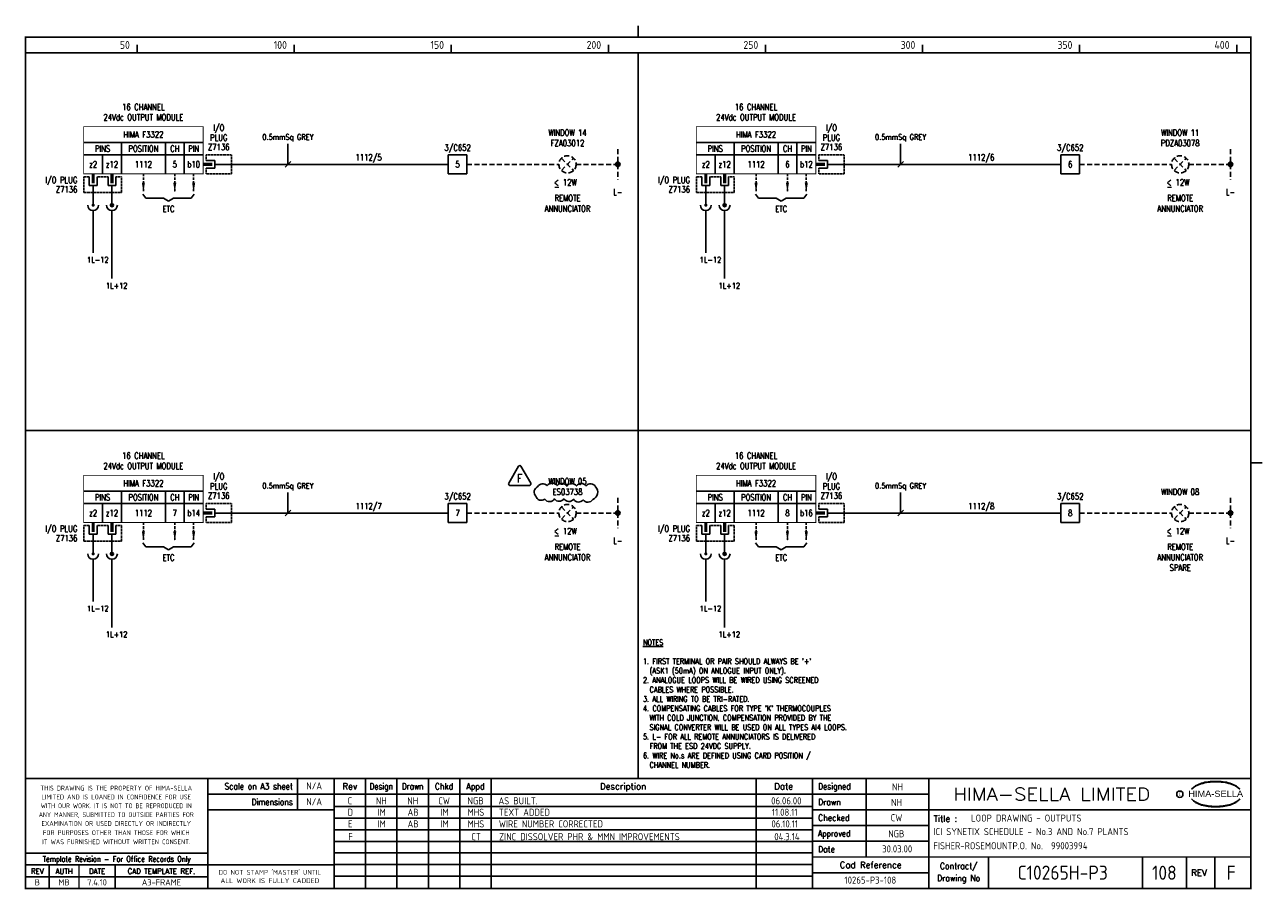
# Model space of a CAD drawing. Extents: x 14 to 408, y 0 to 275.
import ezdxf
from ezdxf.enums import TextEntityAlignment as Align

# ---------------------------------------------------------------- set-up
doc = ezdxf.new("R2010")
doc.units = 0
doc.header["$LTSCALE"] = 0.25
doc.header["$MEASUREMENT"] = 0
doc.linetypes.add('HIDDEN2', pattern=[4.7625, 3.175, -1.5875])
doc.layers.get('0').update_dxf_attribs({"color": 41, "linetype": 'CONTINUOUS'})
for name, color, linetype in [('00-DRG_FRAME', 12, 'CONTINUOUS'), ('01-DRAW', 7, 'CONTINUOUS'), ('02-TEXT', 2, 'CONTINUOUS'), ('051-TEXT', 2, 'CONTINUOUS'), ('117', 7, 'CONTINUOUS'), ('117-TEXT', 2, 'CONTINUOUS'), ('DIM', 3, 'CONTINUOUS'), ('LAB', 2, 'CONTINUOUS'), ('RACK', 2, 'CONTINUOUS'), ('SLOT', 2, 'CONTINUOUS'), ('SNA', 2, 'CONTINUOUS'), ('TEXT', 2, 'CONTINUOUS'), ('TPOL', 3, 'CONTINUOUS'), ('XR_FUNCTION', 2, 'CONTINUOUS'), ('XR_MAIN', 2, 'CONTINUOUS')]:
    doc.layers.add(name, color=color, linetype=linetype)
doc.styles.add('ARIAL', font='arial.ttf', dxfattribs={"height": 2.5})
doc.styles.add('CROSSREF', font='romans.shx', dxfattribs={"width": 0.8, "height": 2})
doc.styles.add('FUNCTION', font='ROMANS.shx', dxfattribs={"width": 0.8, "height": 2.5})
doc.styles.add('ISO', font='iso.shx')
doc.styles.add('PINS', font='ROMANS.shx', dxfattribs={"width": 0.8, "height": 2.5})
doc.styles.add('RACK', font='ROMANS.shx', dxfattribs={"width": 0.8, "height": 2.5})
doc.styles.add('ROMAND', font='ROMAND')
doc.styles.add('ROMANS', font='romans.shx', dxfattribs={"width": 0.8})
doc.styles.add('SLOT', font='romans.shx', dxfattribs={"width": 0.8, "height": 2})
doc.styles.add('SYMBOL', font='ROMANS.shx', dxfattribs={"width": 0.8, "height": 20})

# ---------------------------------------------------------------- blocks, each defined once
blk = doc.blocks.new('A3-REVA')
at = {"layer": '051-TEXT', "style": 'ISO'}
for tag, p in [('DESIGNED', (292.01, 31.7)), ('A', (117.73, 27.28)), ('DES', (127.73, 27.28)), ('DRN', (137.73, 27.28)), ('CHKD', (147.73, 27.28)), ('APPD', (157.73, 27.28)), ('DATE', (256, 27.28)), ('DRAWN', (291.72, 26.77)), ('CHECKED', (291.72, 21.89)), ('APPD', (291.65, 16.79)), ('DATE', (291.92, 11.96))]:
    blk.add_attdef(tag, text='', height=2.25, dxfattribs=at).set_placement(p, align=Align.CENTER)
blk.add_attdef('DESCRIPTION', (165.03, 27.28), '', height=2.25, dxfattribs=at)
blk = doc.blocks.new('A3-REVB')
at = {"layer": '051-TEXT', "style": 'ISO'}
for tag, p in [('A', (124.85, -20.36)), ('DES', (134.85, -20.36)), ('DRN', (144.85, -20.36)), ('CHKD', (154.85, -20.36)), ('APPD', (164.85, -20.36)), ('DATE', (263.12, -20.36))]:
    blk.add_attdef(tag, text='', height=2.25, dxfattribs=at).set_placement(p, align=Align.CENTER)
blk.add_attdef('DESCRIPTION', (172.15, -20.36), '', height=2.25, dxfattribs=at)
blk = doc.blocks.new('A3-TITLE')
at = {"layer": '051-TEXT', "style": 'ISO'}
blk.add_attdef('TITLE_1', (315.46, 21.78), '', height=2.25, dxfattribs=at)
for tag, p in [('DRGNO', (376.96, 3.24)), ('REV.', (398.2, 3.24))]:
    blk.add_attdef(tag, text='', height=4.5, dxfattribs=at).set_placement(p, align=Align.CENTER)
blk = doc.blocks.new('A3-CONTRACT')
at = {"layer": '051-TEXT', "color": 41, "style": 'ISO'}
for tag, height, p in [('SCALE', 2.25, (106.71, 31.82)), ('DIMS', 2.25, (106.71, 26.8)), ('CAD-REF', 2.25, (283.73, 1.84)), ('CONTRACT', 4.5, (344.94, 3.1))]:
    blk.add_attdef(tag, text='', height=height, dxfattribs=at).set_placement(p, align=Align.CENTER)
for tag, p in [('TITLE_2', (303.86, 17.28)), ('TITLE_3', (303.79, 12.78))]:
    blk.add_attdef(tag, p, '', height=2.25, dxfattribs=at)
blk = doc.blocks.new('DOT')
for radius in [0.75, 0.65, 0.55, 0.45, 0.35, 0.25, 0.15, 0.05]:
    blk.add_circle((0, 0), radius)
blk = doc.blocks.new('F3322-06')
for p, q in [((-38, 7), (0, 7)), ((-26, 7), (-26, -3)), ((-12, 7), (-12, -3)), ((-6, 7), (-6, -3)), ((-38, 3), (0, 3)), ((-32, 3), (-32, -3)), ((1, 1.25), (3.75, 1.25)), ((3.75, 1.25), (3.75, -1.25)), ((3.75, 0), (9, 0)), ((3.75, -1.25), (1, -1.25)), ((-36.25, -4), (-36.25, -6.75)), ((-36.25, -6.75), (-33.75, -6.75)), ((-35, -6.75), (-35, -9)), ((-33.75, -6.75), (-33.75, -4)), ((-30.25, -4), (-30.25, -6.75)), ((-30.25, -6.75), (-27.75, -6.75)), ((-29, -6.75), (-29, -9)), ((-27.75, -6.75), (-27.75, -4))]:
    blk.add_line(p, q)
at = {"const_width": 0.3}
blk.add_lwpolyline([(0, -3), (-38, -3), (-38, 12), (0, 12)], close=True, dxfattribs=at)
blk.add_lwpolyline([(3, 0, 1, 1, 0), (0, 0, 0.5, 0.5, 0)], format="xyseb")
at = {"color": 3, "linetype": 'HIDDEN2', "ltscale": 0.4}
for points in [[(1, 1.25), (1, 3), (9, 3), (9, -3), (1, -3), (1, -1.25)], [(-36.25, -4), (-38, -4), (-38, -9), (-26, -9), (-26, -4), (-27.75, -4)], [(-30.25, -4), (-33.75, -4)]]:
    blk.add_lwpolyline(points, dxfattribs=at)
at = {"const_width": 1}
for points in [[(-35, -6), (-35, -3)], [(-29, -6), (-29, -3)]]:
    blk.add_lwpolyline(points, dxfattribs=at)
at = {"layer": 'LAB', "style": 'PINS', "width": 0.8, "flags": 1}
blk.add_attdef('LAB1', text='', height=1.5, dxfattribs=at).set_placement((-41, -1), align=Align.RIGHT)
at = {"layer": 'RACK', "style": 'RACK', "width": 0.8}
blk.add_attdef('SLOT', text='', height=2, dxfattribs=at).set_placement((-19, 0), align=Align.MIDDLE)
at = {"layer": 'SLOT', "style": 'SLOT', "width": 0.8}
blk.add_attdef('ADD1', text='', height=2, dxfattribs=at).set_placement((-9, 0), align=Align.MIDDLE)
at = {"layer": 'SNA', "style": 'SYMBOL', "width": 0.8, "flags": 1}
blk.add_attdef('SNA', text='', height=1.5, dxfattribs=at).set_placement((-41, 5), align=Align.RIGHT)
at = {"layer": 'TEXT', "style": 'ROMANS', "width": 0.8}
for s, p in [('24Vdc OUTPUT MODULE', (-19, 14)), ('16 CHANNEL', (-19, 17.25))]:
    blk.add_text(s, height=2, dxfattribs=at).set_placement(p, align=Align.CENTER)
for s, p in [('I/O', (5, 11.5)), ('HIMA F3322', (-19, 9.5)), ('PLUG', (5, 8.5)), ('PINS', (-32, 5)), ('POSITION', (-19, 5)), ('CH', (-9, 5)), ('PIN', (-3, 5)), ('Z7136', (5, 5.5)), ('z2', (-35, 0)), ('z12', (-29, 0)), ('b12', (-3, 0))]:
    blk.add_text(s, height=2, dxfattribs=at).set_placement(p, align=Align.MIDDLE)
for s, p in [('I/O PLUG', (-40, -5)), ('Z7136', (-40, -8))]:
    blk.add_text(s, height=2, dxfattribs=at).set_placement(p, align=Align.MIDDLE_RIGHT)
at = {"layer": 'TPOL', "color": 2, "style": 'PINS', "width": 0.8}
blk.add_attdef('CN1', text='', height=2, dxfattribs=at).set_placement((-3, 0), align=Align.MIDDLE)
at = {"layer": 'TPOL', "style": 'PINS', "width": 0.8, "flags": 1}
blk.add_attdef('CN2', text='', height=1, dxfattribs=at).set_placement((9, 0), align=Align.MIDDLE_RIGHT)
for tag, p in [('CN3', (-35, -9)), ('CN4', (-29, -9))]:
    blk.add_attdef(tag, text='', height=1, dxfattribs=at).set_placement(p, align=Align.BOTTOM_CENTER)
at = {"layer": 'XR_FUNCTION', "style": 'FUNCTION', "width": 0.8, "flags": 1}
blk.add_attdef('XR_FUNCTION', text='', height=1.5, dxfattribs=at).set_placement((-41, 7), align=Align.RIGHT)
at = {"layer": 'XR_MAIN', "style": 'CROSSREF', "width": 0.8, "flags": 1}
blk.add_attdef('XR_MAIN', text='', height=1.5, dxfattribs=at).set_placement((-41, 1), align=Align.RIGHT)
blk = doc.blocks.new('F3322-05')
for p, q in [((-38, 7), (0, 7)), ((-26, 7), (-26, -3)), ((-12, 7), (-12, -3)), ((-6, 7), (-6, -3)), ((-38, 3), (0, 3)), ((-32, 3), (-32, -3)), ((1, 1.25), (3.75, 1.25)), ((3.75, 1.25), (3.75, -1.25)), ((3.75, 0), (9, 0)), ((3.75, -1.25), (1, -1.25)), ((-36.25, -4), (-36.25, -6.75)), ((-36.25, -6.75), (-33.75, -6.75)), ((-35, -6.75), (-35, -9)), ((-33.75, -6.75), (-33.75, -4)), ((-30.25, -4), (-30.25, -6.75)), ((-30.25, -6.75), (-27.75, -6.75)), ((-29, -6.75), (-29, -9)), ((-27.75, -6.75), (-27.75, -4))]:
    blk.add_line(p, q)
at = {"const_width": 0.3}
blk.add_lwpolyline([(0, -3), (-38, -3), (-38, 12), (0, 12)], close=True, dxfattribs=at)
blk.add_lwpolyline([(3, 0, 1, 1, 0), (0, 0, 0.5, 0.5, 0)], format="xyseb")
at = {"color": 3, "linetype": 'HIDDEN2', "ltscale": 0.4}
for points in [[(1, 1.25), (1, 3), (9, 3), (9, -3), (1, -3), (1, -1.25)], [(-36.25, -4), (-38, -4), (-38, -9), (-26, -9), (-26, -4), (-27.75, -4)], [(-30.25, -4), (-33.75, -4)]]:
    blk.add_lwpolyline(points, dxfattribs=at)
at = {"const_width": 1}
for points in [[(-35, -6), (-35, -3)], [(-29, -6), (-29, -3)]]:
    blk.add_lwpolyline(points, dxfattribs=at)
at = {"layer": 'LAB', "style": 'PINS', "width": 0.8, "flags": 1}
blk.add_attdef('LAB1', text='', height=1.5, dxfattribs=at).set_placement((-41, -1), align=Align.RIGHT)
at = {"layer": 'RACK', "style": 'RACK', "width": 0.8}
blk.add_attdef('SLOT', text='', height=2, dxfattribs=at).set_placement((-19, 0), align=Align.MIDDLE)
at = {"layer": 'SLOT', "style": 'SLOT', "width": 0.8}
blk.add_attdef('ADD1', text='', height=2, dxfattribs=at).set_placement((-9, 0), align=Align.MIDDLE)
at = {"layer": 'SNA', "style": 'SYMBOL', "width": 0.8, "flags": 1}
blk.add_attdef('SNA', text='', height=1.5, dxfattribs=at).set_placement((-41, 5), align=Align.RIGHT)
at = {"layer": 'TEXT', "style": 'ROMANS', "width": 0.8}
for s, p in [('24Vdc OUTPUT MODULE', (-19, 14)), ('16 CHANNEL', (-19, 17.25))]:
    blk.add_text(s, height=2, dxfattribs=at).set_placement(p, align=Align.CENTER)
for s, p in [('I/O', (5, 11.5)), ('HIMA F3322', (-19, 9.5)), ('PLUG', (5, 8.5)), ('PINS', (-32, 5)), ('POSITION', (-19, 5)), ('CH', (-9, 5)), ('PIN', (-3, 5)), ('Z7136', (5, 5.5)), ('z2', (-35, 0)), ('z12', (-29, 0)), ('b10', (-3, 0))]:
    blk.add_text(s, height=2, dxfattribs=at).set_placement(p, align=Align.MIDDLE)
for s, p in [('I/O PLUG', (-40, -5)), ('Z7136', (-40, -8))]:
    blk.add_text(s, height=2, dxfattribs=at).set_placement(p, align=Align.MIDDLE_RIGHT)
at = {"layer": 'TPOL', "color": 2, "style": 'PINS', "width": 0.8}
blk.add_attdef('CN1', text='', height=2, dxfattribs=at).set_placement((-3, 0), align=Align.MIDDLE)
at = {"layer": 'TPOL', "style": 'PINS', "width": 0.8, "flags": 1}
blk.add_attdef('CN2', text='', height=1, dxfattribs=at).set_placement((9, 0), align=Align.MIDDLE_RIGHT)
for tag, p in [('CN3', (-35, -9)), ('CN4', (-29, -9))]:
    blk.add_attdef(tag, text='', height=1, dxfattribs=at).set_placement(p, align=Align.BOTTOM_CENTER)
at = {"layer": 'XR_FUNCTION', "style": 'FUNCTION', "width": 0.8, "flags": 1}
blk.add_attdef('XR_FUNCTION', text='', height=1.5, dxfattribs=at).set_placement((-41, 7), align=Align.RIGHT)
at = {"layer": 'XR_MAIN', "style": 'CROSSREF', "width": 0.8, "flags": 1}
blk.add_attdef('XR_MAIN', text='', height=1.5, dxfattribs=at).set_placement((-41, 1), align=Align.RIGHT)
blk = doc.blocks.new('F3322-08')
for p, q in [((-38, 7), (0, 7)), ((-26, 7), (-26, -3)), ((-12, 7), (-12, -3)), ((-6, 7), (-6, -3)), ((-38, 3), (0, 3)), ((-32, 3), (-32, -3)), ((1, 1.25), (3.75, 1.25)), ((3.75, 1.25), (3.75, -1.25)), ((3.75, 0), (9, 0)), ((3.75, -1.25), (1, -1.25)), ((-36.25, -4), (-36.25, -6.75)), ((-36.25, -6.75), (-33.75, -6.75)), ((-35, -6.75), (-35, -9)), ((-33.75, -6.75), (-33.75, -4)), ((-30.25, -4), (-30.25, -6.75)), ((-30.25, -6.75), (-27.75, -6.75)), ((-29, -6.75), (-29, -9)), ((-27.75, -6.75), (-27.75, -4))]:
    blk.add_line(p, q)
at = {"const_width": 0.3}
blk.add_lwpolyline([(0, -3), (-38, -3), (-38, 12), (0, 12)], close=True, dxfattribs=at)
blk.add_lwpolyline([(3, 0, 1, 1, 0), (0, 0, 0.5, 0.5, 0)], format="xyseb")
at = {"color": 3, "linetype": 'HIDDEN2', "ltscale": 0.4}
for points in [[(1, 1.25), (1, 3), (9, 3), (9, -3), (1, -3), (1, -1.25)], [(-36.25, -4), (-38, -4), (-38, -9), (-26, -9), (-26, -4), (-27.75, -4)], [(-30.25, -4), (-33.75, -4)]]:
    blk.add_lwpolyline(points, dxfattribs=at)
at = {"const_width": 1}
for points in [[(-35, -6), (-35, -3)], [(-29, -6), (-29, -3)]]:
    blk.add_lwpolyline(points, dxfattribs=at)
at = {"layer": 'LAB', "style": 'PINS', "width": 0.8, "flags": 1}
blk.add_attdef('LAB1', text='', height=1.5, dxfattribs=at).set_placement((-41, -1), align=Align.RIGHT)
at = {"layer": 'RACK', "style": 'RACK', "width": 0.8}
blk.add_attdef('SLOT', text='', height=2, dxfattribs=at).set_placement((-19, 0), align=Align.MIDDLE)
at = {"layer": 'SLOT', "style": 'SLOT', "width": 0.8}
blk.add_attdef('ADD1', text='', height=2, dxfattribs=at).set_placement((-9, 0), align=Align.MIDDLE)
at = {"layer": 'SNA', "style": 'SYMBOL', "width": 0.8, "flags": 1}
blk.add_attdef('SNA', text='', height=1.5, dxfattribs=at).set_placement((-41, 5), align=Align.RIGHT)
at = {"layer": 'TEXT', "style": 'ROMANS', "width": 0.8}
for s, p in [('24Vdc OUTPUT MODULE', (-19, 14)), ('16 CHANNEL', (-19, 17.25))]:
    blk.add_text(s, height=2, dxfattribs=at).set_placement(p, align=Align.CENTER)
for s, p in [('I/O', (5, 11.5)), ('HIMA F3322', (-19, 9.5)), ('PLUG', (5, 8.5)), ('PINS', (-32, 5)), ('POSITION', (-19, 5)), ('CH', (-9, 5)), ('PIN', (-3, 5)), ('Z7136', (5, 5.5)), ('z2', (-35, 0)), ('z12', (-29, 0)), ('b16', (-3, 0))]:
    blk.add_text(s, height=2, dxfattribs=at).set_placement(p, align=Align.MIDDLE)
for s, p in [('I/O PLUG', (-40, -5)), ('Z7136', (-40, -8))]:
    blk.add_text(s, height=2, dxfattribs=at).set_placement(p, align=Align.MIDDLE_RIGHT)
at = {"layer": 'TPOL', "color": 2, "style": 'PINS', "width": 0.8}
blk.add_attdef('CN1', text='', height=2, dxfattribs=at).set_placement((-3, 0), align=Align.MIDDLE)
at = {"layer": 'TPOL', "style": 'PINS', "width": 0.8, "flags": 1}
blk.add_attdef('CN2', text='', height=1, dxfattribs=at).set_placement((9, 0), align=Align.MIDDLE_RIGHT)
for tag, p in [('CN3', (-35, -9)), ('CN4', (-29, -9))]:
    blk.add_attdef(tag, text='', height=1, dxfattribs=at).set_placement(p, align=Align.BOTTOM_CENTER)
at = {"layer": 'XR_FUNCTION', "style": 'FUNCTION', "width": 0.8, "flags": 1}
blk.add_attdef('XR_FUNCTION', text='', height=1.5, dxfattribs=at).set_placement((-41, 7), align=Align.RIGHT)
at = {"layer": 'XR_MAIN', "style": 'CROSSREF', "width": 0.8, "flags": 1}
blk.add_attdef('XR_MAIN', text='', height=1.5, dxfattribs=at).set_placement((-41, 1), align=Align.RIGHT)
blk = doc.blocks.new('F3322-07')
for p, q in [((-38, 7), (0, 7)), ((-26, 7), (-26, -3)), ((-12, 7), (-12, -3)), ((-6, 7), (-6, -3)), ((-38, 3), (0, 3)), ((-32, 3), (-32, -3)), ((1, 1.25), (3.75, 1.25)), ((3.75, 1.25), (3.75, -1.25)), ((3.75, 0), (9, 0)), ((3.75, -1.25), (1, -1.25)), ((-36.25, -4), (-36.25, -6.75)), ((-36.25, -6.75), (-33.75, -6.75)), ((-35, -6.75), (-35, -9)), ((-33.75, -6.75), (-33.75, -4)), ((-30.25, -4), (-30.25, -6.75)), ((-30.25, -6.75), (-27.75, -6.75)), ((-29, -6.75), (-29, -9)), ((-27.75, -6.75), (-27.75, -4))]:
    blk.add_line(p, q)
at = {"const_width": 0.3}
blk.add_lwpolyline([(0, -3), (-38, -3), (-38, 12), (0, 12)], close=True, dxfattribs=at)
blk.add_lwpolyline([(3, 0, 1, 1, 0), (0, 0, 0.5, 0.5, 0)], format="xyseb")
at = {"color": 3, "linetype": 'HIDDEN2', "ltscale": 0.4}
for points in [[(1, 1.25), (1, 3), (9, 3), (9, -3), (1, -3), (1, -1.25)], [(-36.25, -4), (-38, -4), (-38, -9), (-26, -9), (-26, -4), (-27.75, -4)], [(-30.25, -4), (-33.75, -4)]]:
    blk.add_lwpolyline(points, dxfattribs=at)
at = {"const_width": 1}
for points in [[(-35, -6), (-35, -3)], [(-29, -6), (-29, -3)]]:
    blk.add_lwpolyline(points, dxfattribs=at)
at = {"layer": 'LAB', "style": 'PINS', "width": 0.8, "flags": 1}
blk.add_attdef('LAB1', text='', height=1.5, dxfattribs=at).set_placement((-41, -1), align=Align.RIGHT)
at = {"layer": 'RACK', "style": 'RACK', "width": 0.8}
blk.add_attdef('SLOT', text='', height=2, dxfattribs=at).set_placement((-19, 0), align=Align.MIDDLE)
at = {"layer": 'SLOT', "style": 'SLOT', "width": 0.8}
blk.add_attdef('ADD1', text='', height=2, dxfattribs=at).set_placement((-9, 0), align=Align.MIDDLE)
at = {"layer": 'SNA', "style": 'SYMBOL', "width": 0.8, "flags": 1}
blk.add_attdef('SNA', text='', height=1.5, dxfattribs=at).set_placement((-41, 5), align=Align.RIGHT)
at = {"layer": 'TEXT', "style": 'ROMANS', "width": 0.8}
for s, p in [('24Vdc OUTPUT MODULE', (-19, 14)), ('16 CHANNEL', (-19, 17.25))]:
    blk.add_text(s, height=2, dxfattribs=at).set_placement(p, align=Align.CENTER)
for s, p in [('I/O', (5, 11.5)), ('HIMA F3322', (-19, 9.5)), ('PLUG', (5, 8.5)), ('PINS', (-32, 5)), ('POSITION', (-19, 5)), ('CH', (-9, 5)), ('PIN', (-3, 5)), ('Z7136', (5, 5.5)), ('z2', (-35, 0)), ('z12', (-29, 0)), ('b14', (-3, 0))]:
    blk.add_text(s, height=2, dxfattribs=at).set_placement(p, align=Align.MIDDLE)
for s, p in [('I/O PLUG', (-40, -5)), ('Z7136', (-40, -8))]:
    blk.add_text(s, height=2, dxfattribs=at).set_placement(p, align=Align.MIDDLE_RIGHT)
at = {"layer": 'TPOL', "color": 2, "style": 'PINS', "width": 0.8}
blk.add_attdef('CN1', text='', height=2, dxfattribs=at).set_placement((-3, 0), align=Align.MIDDLE)
at = {"layer": 'TPOL', "style": 'PINS', "width": 0.8, "flags": 1}
blk.add_attdef('CN2', text='', height=1, dxfattribs=at).set_placement((9, 0), align=Align.MIDDLE_RIGHT)
for tag, p in [('CN3', (-35, -9)), ('CN4', (-29, -9))]:
    blk.add_attdef(tag, text='', height=1, dxfattribs=at).set_placement(p, align=Align.BOTTOM_CENTER)
at = {"layer": 'XR_FUNCTION', "style": 'FUNCTION', "width": 0.8, "flags": 1}
blk.add_attdef('XR_FUNCTION', text='', height=1.5, dxfattribs=at).set_placement((-41, 7), align=Align.RIGHT)
at = {"layer": 'XR_MAIN', "style": 'CROSSREF', "width": 0.8, "flags": 1}
blk.add_attdef('XR_MAIN', text='', height=1.5, dxfattribs=at).set_placement((-41, 1), align=Align.RIGHT)
blk = doc.blocks.new('TRI-F')
at = {"layer": '01-DRAW'}
blk.add_lwpolyline([(-0.26, 2.55), (-2.34, -1.05, 0.57735), (-2.08, -1.5), (2.08, -1.5, 0.57735), (2.34, -1.05), (0.26, 2.55, 0.57735)], format="xyb", close=True, dxfattribs=at)
at = {"layer": '02-TEXT', "color": 2, "style": 'ROMANS', "width": 0.8}
blk.add_text('F', height=1.8, dxfattribs=at).set_placement((0, 0), align=Align.MIDDLE)

msp = doc.modelspace()

# ---------------------------------------------------------------- linework, layer by layer
at = {"layer": '00-DRG_FRAME'}
for p, q in [((50, 266.5), (50, 269)), ((100, 266.5), (100, 269)), ((150, 266.5), (150, 269)), ((200, 266.5), (200, 269)), ((250, 266.5), (250, 269)), ((300, 266.5), (300, 269)), ((350, 266.5), (350, 269)), ((400, 266.5), (400, 269)), ((101.01, 35.5), (101.01, 25.5)), ((122.7, 35.5), (122.7, 0.5)), ((132.7, 0.5), (132.7, 35.5)), ((142.7, 0.5), (142.7, 35.5)), ((152.7, 35.5), (152.7, 0.5)), ((162.7, 35.5), (162.7, 0.5)), ((247, 35.5), (247, 0.5)), ((282, 35.5), (282, 10.5)), ((265, 30.5), (302, 30.5)), ((265, 26.59), (112.7, 26.59)), ((302, 25.5), (265, 25.5)), ((265, 22.89), (112.7, 22.89)), ((265, 20.5), (302, 20.5)), ((265, 19.19), (112.7, 19.19)), ((265, 15.49), (112.7, 15.49)), ((302, 15.5), (265, 15.5)), ((265, 11.79), (112.7, 11.79)), ((265, 8.09), (112.7, 8.09)), ((321, 10.5), (321, 0.5)), ((370, 10.5), (370, 0.5)), ((384, 0.5), (384, 10.5)), ((393, 10.5), (393, 0.5)), ((72.5, 4.25), (14.5, 4.25)), ((265, 4.39), (112.7, 4.39)), ((302, 5.5), (265, 5.5))]:
    msp.add_line(p, q, dxfattribs=at)
at = {"layer": '00-DRG_FRAME', "const_width": 0.5}
for points in [[(209.5, 271.5), (209.5, 275.18)], [(209.5, 271.5), (209.5, 275.18)], [(14.5, 266.5), (404.5, 266.5)], [(209.5, 35.5), (209.5, 266.5)], [(14.5, 146.31), (404.5, 146.31)], [(404.5, 136), (408.18, 136)], [(404.5, 35.5), (14.5, 35.5)], [(72.5, 0.5), (72.5, 35.5)], [(112.7, 0.5), (112.7, 35.5)], [(265, 35.5), (265, 0.5)], [(302, 0.5), (302, 35.5)], [(265, 30.5), (72.5, 30.5)], [(112.7, 25.5), (72.5, 25.5)], [(404.5, 25.5), (302, 25.5)], [(14.5, 11.75), (72.5, 11.75)], [(14.5, 8), (72.5, 8)], [(22, 0.5), (22, 8)], [(31.5, 0.5), (31.5, 8)], [(43, 0.5), (43, 8)], [(112.7, 8), (72.5, 8)], [(265, 10.5), (404.5, 10.5)]]:
    msp.add_lwpolyline(points, dxfattribs=at)
msp.add_lwpolyline([(14.5, 0.5), (404.5, 0.5), (404.5, 271.5), (14.5, 271.5)], close=True, dxfattribs=at)
at = {"layer": '00-DRG_FRAME', "color": 3}
msp.add_circle((381.88, 30.5), 1, dxfattribs=at)
for centre, radius, start, end in [((390.6, 26.83), 7.24, 106.0532, 133.5024), ((390.88, 27.01), 7.3, 130.419, 136.057), ((390.11, 28.1), 5.98, 122.244, 131.6154), ((389.75, 28.78), 5.21, 111.8206, 122.8668), ((391.78, 24.7), 9.76, 107.5931, 113.9452), ((393.1, 18.5), 15.94, 89.2698, 106.3911), ((392.1, 23.52), 10.99, 96.0146, 107.3203), ((393.29, 16.31), 18.28, 92.8917, 97.3734), ((393.24, 18.86), 15.73, 89.7805, 93.1738), ((393.36, 18.86), 15.73, 86.8262, 90.2195), ((393.51, 18.5), 15.94, 73.6089, 90.7302), ((393.31, 16.31), 18.28, 82.6266, 87.1083), ((394.51, 23.52), 10.99, 72.6797, 83.9854), ((394.83, 24.7), 9.76, 66.0548, 72.4069), ((396, 26.83), 7.24, 46.4976, 73.9468), ((396.85, 28.78), 5.21, 57.1332, 68.1794), ((396.49, 28.1), 5.98, 48.3846, 57.756), ((395.73, 27.01), 7.3, 43.943, 49.581), ((390.88, 34.04), 7.3, 223.943, 229.581), ((390.6, 34.23), 7.24, 226.4976, 253.9468), ((390.11, 32.96), 5.98, 228.3846, 237.756), ((389.75, 32.28), 5.21, 237.1332, 248.1794), ((396, 34.23), 7.24, 286.0532, 313.5024), ((396.85, 32.28), 5.21, 291.8206, 302.8668), ((396.49, 32.96), 5.98, 302.244, 311.6154), ((395.73, 34.04), 7.3, 310.419, 316.057), ((391.78, 36.36), 9.76, 246.0548, 252.4069), ((393.1, 42.56), 15.94, 253.6089, 270.7302), ((392.1, 37.54), 10.99, 252.6797, 263.9854), ((393.29, 44.75), 18.28, 262.6266, 267.1083), ((393.24, 42.19), 15.73, 266.8262, 270.2195), ((393.51, 42.56), 15.94, 269.2698, 286.3911), ((393.36, 42.19), 15.73, 269.7805, 273.1738), ((393.31, 44.75), 18.28, 272.8917, 277.3734), ((394.51, 37.54), 10.99, 276.0146, 287.3203), ((394.83, 36.36), 9.76, 287.5931, 293.9452)]:
    msp.add_arc(centre, radius, start, end, dxfattribs=at)
at = {"layer": '01-DRAW'}
for p, q in [((149, 234), (155, 234)), ((149, 228), (149, 234)), ((155, 234), (155, 228)), ((344, 234), (350, 234)), ((344, 228), (344, 234)), ((350, 234), (350, 228)), ((149, 231), (80, 231)), ((344, 231), (275, 231)), ((155, 228), (149, 228)), ((350, 228), (344, 228)), ((36, 222), (36, 218)), ((42, 222), (42, 218)), ((51.8, 221.55), (52.77, 220.26)), ((68.2, 221.55), (67.23, 220.26)), ((231, 222), (231, 218)), ((237, 222), (237, 218)), ((246.8, 221.55), (247.77, 220.26)), ((263.2, 221.55), (262.23, 220.26)), ((52.77, 220.26), (58.38, 220.26)), ((58.38, 220.26), (60, 219.29)), ((61.62, 220.26), (60, 219.29)), ((61.62, 220.26), (67.23, 220.26)), ((247.77, 220.26), (253.38, 220.26)), ((253.38, 220.26), (255, 219.29)), ((256.62, 220.26), (255, 219.29)), ((256.62, 220.26), (262.23, 220.26)), ((36, 216.27), (36, 202.87)), ((42, 216.27), (42, 194.61)), ((42, 216.27), (42, 194.61)), ((231, 216.27), (231, 202.87)), ((237, 216.27), (237, 194.61)), ((237, 216.27), (237, 194.61)), ((149, 123), (155, 123)), ((149, 117), (149, 123)), ((155, 123), (155, 117)), ((344, 123), (350, 123)), ((344, 117), (344, 123)), ((350, 123), (350, 117)), ((149, 120), (80, 120)), ((344, 120), (275, 120)), ((155, 117), (149, 117)), ((350, 117), (344, 117)), ((36, 111), (36, 107)), ((42, 111), (42, 107)), ((51.8, 110.55), (52.77, 109.26)), ((68.2, 110.55), (67.23, 109.26)), ((231, 111), (231, 107)), ((237, 111), (237, 107)), ((246.8, 110.55), (247.77, 109.26)), ((263.2, 110.55), (262.23, 109.26)), ((52.77, 109.26), (58.38, 109.26)), ((58.38, 109.26), (60, 108.29)), ((61.62, 109.26), (60, 108.29)), ((61.62, 109.26), (67.23, 109.26)), ((247.77, 109.26), (253.38, 109.26)), ((253.38, 109.26), (255, 108.29)), ((256.62, 109.26), (255, 108.29)), ((256.62, 109.26), (262.23, 109.26)), ((36, 105.27), (36, 91.87)), ((42, 105.27), (42, 83.61)), ((42, 105.27), (42, 83.61)), ((231, 105.27), (231, 91.87)), ((237, 105.27), (237, 83.61)), ((237, 105.27), (237, 83.61))]:
    msp.add_line(p, q, dxfattribs=at)
at = {"layer": '01-DRAW', "color": 0, "linetype": 'HIDDEN2', "ltscale": 2}
for p, q in [((185.06, 229.06), (188.94, 232.94)), ((185.06, 232.94), (188.94, 229.06)), ((203, 235.8), (203, 226.2)), ((380.06, 229.06), (383.94, 232.94)), ((380.06, 232.94), (383.94, 229.06)), ((398, 235.8), (398, 226.2)), ((155, 231), (184.25, 231)), ((189.75, 231), (203, 231)), ((350, 231), (379.25, 231)), ((384.75, 231), (398, 231)), ((203, 124.8), (203, 115.2)), ((398, 124.8), (398, 115.2)), ((155, 120), (184.25, 120)), ((185.06, 118.06), (188.94, 121.94)), ((185.06, 121.94), (188.94, 118.06)), ((189.75, 120), (203, 120)), ((350, 120), (379.25, 120)), ((380.06, 118.06), (383.94, 121.94)), ((380.06, 121.94), (383.94, 118.06)), ((384.75, 120), (398, 120))]:
    msp.add_line(p, q, dxfattribs=at)
at = {"layer": '01-DRAW', "linetype": 'HIDDEN2'}
for p, q in [((52, 228), (52, 222.17)), ((62, 228), (62, 222.17)), ((68, 228), (68, 222.17)), ((247, 228), (247, 222.17)), ((257, 228), (257, 222.17)), ((263, 228), (263, 222.17)), ((52, 117), (52, 111.17)), ((62, 117), (62, 111.17)), ((68, 117), (68, 111.17)), ((247, 117), (247, 111.17)), ((257, 117), (257, 111.17)), ((263, 117), (263, 111.17))]:
    msp.add_line(p, q, dxfattribs=at)
at = {"layer": '01-DRAW', "const_width": 0.5}
for points in [[(35.75, 218, 1), (36.25, 218, 1)], [(41.75, 218, 1), (42.25, 218, 1)], [(230.75, 218, 1), (231.25, 218, 1)], [(236.75, 218, 1), (237.25, 218, 1)], [(35.75, 107, 1), (36.25, 107, 1)], [(41.75, 107, 1), (42.25, 107, 1)], [(230.75, 107, 1), (231.25, 107, 1)], [(236.75, 107, 1), (237.25, 107, 1)]]:
    msp.add_lwpolyline(points, format="xyb", close=True, dxfattribs=at)
at = {"layer": '01-DRAW', "color": 0}
msp.add_lwpolyline([(195.94, 128.36, 0.520567), (192.89, 128.63, 0.520567), (192.89, 128.63, 0.520567), (189.84, 128.63, 0.520567), (189.84, 128.63, 0.520567), (186.8, 128.54, 0.520567), (186.8, 128.54, 0.520567), (183.65, 128.73, 0.520567), (183.65, 128.73, 0.520567), (180.51, 128.73, 0.520567), (180.51, 128.73, 0.520567), (177.47, 128.36, 0.520567), (177.47, 128.36, 0.520567), (176.91, 125.4, 0.520567), (176.91, 125.4, 0.520567), (179.78, 124.39, 0.520567), (179.78, 124.39, 0.520567), (182.82, 124.48, 0.520567), (182.82, 124.48, 0.520567), (185.87, 124.57, 0.520567), (185.87, 124.57, 0.520567), (188.92, 124.39, 0.520567), (188.92, 124.39, 0.520567), (191.97, 124.2, 0.520567), (191.97, 124.2, 0.520567), (195.02, 124.3, 0.520567), (195.02, 124.3, 0.520567)], format="xyb", close=True, dxfattribs=at)
at = {"layer": '01-DRAW', "color": 0, "linetype": 'HIDDEN2', "ltscale": 2}
for centre in [(187, 231), (382, 231), (187, 120), (382, 120)]:
    msp.add_circle(centre, 2.75, dxfattribs=at)
at = {"layer": '01-DRAW'}
for centre, radius in [((42, 218), 0.475), ((42, 218), 0.389), ((42, 218), 0.302), ((42, 218), 0.216), ((42, 218), 0.13), ((42, 218), 0.0432), ((237, 218), 0.475), ((237, 218), 0.389), ((237, 218), 0.302), ((237, 218), 0.216), ((237, 218), 0.13), ((237, 218), 0.0432), ((42, 107), 0.475), ((42, 107), 0.389), ((42, 107), 0.302), ((42, 107), 0.216), ((42, 107), 0.13), ((42, 107), 0.0432), ((237, 107), 0.475), ((237, 107), 0.389), ((237, 107), 0.302), ((237, 107), 0.216), ((237, 107), 0.13), ((237, 107), 0.0432)]:
    msp.add_circle(centre, radius, dxfattribs=at)
for centre in [(36, 218), (42, 218), (42, 218), (231, 218), (237, 218), (237, 218), (36, 107), (42, 107), (42, 107), (231, 107), (237, 107), (237, 107)]:
    msp.add_arc(centre, 1.73, 180, 0, dxfattribs=at)
for points in [[(52.5, 225.19), (51.5, 225.19), (52, 222.17)], [(62.5, 225.19), (61.5, 225.19), (62, 222.17)], [(68.5, 225.19), (67.5, 225.19), (68, 222.17)], [(247.5, 225.19), (246.5, 225.19), (247, 222.17)], [(257.5, 225.19), (256.5, 225.19), (257, 222.17)], [(263.5, 225.19), (262.5, 225.19), (263, 222.17)], [(52.5, 114.19), (51.5, 114.19), (52, 111.17)], [(62.5, 114.19), (61.5, 114.19), (62, 111.17)], [(68.5, 114.19), (67.5, 114.19), (68, 111.17)], [(247.5, 114.19), (246.5, 114.19), (247, 111.17)], [(257.5, 114.19), (256.5, 114.19), (257, 111.17)], [(263.5, 114.19), (262.5, 114.19), (263, 111.17)]]:
    msp.add_solid(points, dxfattribs=at)
at = {"layer": 'DIM'}
for p, q in [((98, 231), (98, 237.54)), ((293, 231), (293, 237.54)), ((97.1, 230.1), (98.9, 231.9)), ((292.1, 230.1), (293.9, 231.9)), ((98, 120), (98, 126.54)), ((293, 120), (293, 126.54)), ((97.1, 119.1), (98.9, 120.9)), ((292.1, 119.1), (293.9, 120.9))]:
    msp.add_line(p, q, dxfattribs=at)

# ---------------------------------------------------------------- block references
at = {"layer": '00-DRG_FRAME', "color": 0, "xscale": 1.5, "yscale": 1.5, "zscale": 1.5}
msp.add_blockref('TRI-F', (171.78, 131.06), dxfattribs=at)
at = {"layer": '00-DRG_FRAME'}
for name, p, values in [('A3-CONTRACT', (-0.35, 0.19), {'TITLE_2': 'ICI SYNETIX SCHEDULE - No.3 AND No.7 PLANTS', 'TITLE_3': 'FISHER-ROSEMOUNTP.O. No.  99003994', 'CAD-REF': '10265-P3-108', 'CONTRACT': 'C10265H-P3', 'SCALE': 'N/A', 'DIMS': 'N/A'}), ('A3-REVB', (-7, 43.98), {'A': 'D', 'DES': 'IM', 'DRN': 'AB', 'CHKD': 'IM', 'APPD': 'MHS', 'DESCRIPTION': 'TEXT ADDED', 'DATE': '11.08.11'}), ('A3-TITLE', (0, 0), {'TITLE_1': 'LOOP DRAWING - OUTPUTS', 'DRGNO': '108', 'REV.': 'F'}), ('A3-REVB', (-7, 40.28), {'A': 'E', 'DES': 'IM', 'DRN': 'AB', 'CHKD': 'IM', 'APPD': 'MHS', 'DESCRIPTION': 'WIRE NUMBER CORRECTED', 'DATE': '06.10.11'}), ('A3-REVB', (-6.93, 36.22), {'A': 'F', 'APPD': 'CT', 'DESCRIPTION': 'ZINC DISSOLVER PHR & MMN IMPROVEMENTS', 'DATE': ' 04.3.14'})]:
    msp.add_blockref(name, p, dxfattribs=at).add_auto_attribs(values)
ref = msp.add_blockref('A3-REVA', (0, 0), dxfattribs=at)
ref.add_attrib('A', 'C', dxfattribs={"layer": '051-TEXT', "height": 2.25, "style": 'ISO'}).set_placement((117.73, 27.28), align=Align.CENTER)
ref.add_attrib('DES', 'NH', dxfattribs={"layer": '051-TEXT', "height": 2.25, "style": 'ISO'}).set_placement((127.73, 27.28), align=Align.CENTER)
ref.add_attrib('DRN', 'NH', dxfattribs={"layer": '051-TEXT', "height": 2.25, "style": 'ISO'}).set_placement((137.73, 27.28), align=Align.CENTER)
ref.add_attrib('CHKD', 'CW', dxfattribs={"layer": '051-TEXT', "height": 2.25, "style": 'ISO'}).set_placement((147.73, 27.28), align=Align.CENTER)
ref.add_attrib('APPD', 'NGB', dxfattribs={"layer": '051-TEXT', "height": 2.25, "style": 'ISO'}).set_placement((157.73, 27.28), align=Align.CENTER)
ref.add_attrib('DESCRIPTION', 'AS BUILT.', (165.03, 27.28), dxfattribs={"layer": '051-TEXT', "height": 2.25, "style": 'ISO'})
ref.add_attrib('DATE', ' 06.06.00', dxfattribs={"layer": '051-TEXT', "height": 2.25, "style": 'ISO'}).set_placement((256, 27.28), align=Align.CENTER)
ref.add_attrib('DESIGNED', 'NH', dxfattribs={"layer": '051-TEXT', "height": 2.25, "style": 'ISO'}).set_placement((292.01, 31.7), align=Align.CENTER)
ref.add_attrib('DRAWN', 'NH', dxfattribs={"layer": '051-TEXT', "height": 2.25, "style": 'ISO'}).set_placement((291.72, 26.77), align=Align.CENTER)
ref.add_attrib('CHECKED', 'CW', dxfattribs={"layer": '051-TEXT', "height": 2.25, "style": 'ISO'}).set_placement((291.72, 21.89), align=Align.CENTER)
ref.add_attrib('APPD', 'NGB', dxfattribs={"layer": '051-TEXT', "height": 2.25, "style": 'ISO'}).set_placement((291.65, 16.79), align=Align.CENTER)
ref.add_attrib('DATE', '30.03.00', dxfattribs={"layer": '051-TEXT', "height": 2.25, "style": 'ISO'}).set_placement((291.92, 11.96), align=Align.CENTER)
at = {"layer": '01-DRAW'}
for name, p, values in [('F3322-05', (71, 231), {'CN1': 'b10', 'SLOT': '1112', 'ADD1': '5'}), ('F3322-06', (266, 231), {'CN1': 'b12', 'SLOT': '1112', 'ADD1': '6'}), ('F3322-07', (71, 120), {'CN1': 'b14', 'SLOT': '1112', 'ADD1': '7'}), ('F3322-08', (266, 120), {'CN1': 'b16', 'SLOT': '1112', 'ADD1': '8'})]:
    msp.add_blockref(name, p, dxfattribs=at).add_auto_attribs(values)
at = {"layer": '117', "linetype": 'HIDDEN2', "xscale": 0.9600000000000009, "yscale": 0.9600000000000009, "zscale": 0.9600000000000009}
for p in [(203, 231), (398, 231), (203, 120), (398, 120)]:
    msp.add_blockref('DOT', p, dxfattribs=at)

# ---------------------------------------------------------------- texts
at = {"layer": '00-DRG_FRAME', "style": 'ISO'}
for s, p in [('50', (47.69, 267.75)), ('100', (97.69, 267.75)), ('150', (147.69, 267.75)), ('200', (197.69, 267.75)), ('250', (247.69, 267.75)), ('300', (297.69, 267.75)), ('350', (347.69, 267.75)), ('400', (397.69, 267.75))]:
    msp.add_text(s, height=2.5, dxfattribs=at).set_placement(p, align=Align.RIGHT)
at = {"layer": '00-DRG_FRAME', "color": 3, "style": 'ISO'}
for s, width, p in [('THIS DRAWING IS THE PROPERTY OF HIMA-SELLA', 0.9, (43.36, 32.44)), ("DO NOT STAMP 'MASTER' UNTIL", 0.95, (92.25, 5.79))]:
    msp.add_text(s, height=1.53, dxfattribs=dict(at, width=width)).set_placement(p, align=Align.MIDDLE)
at = {"layer": '00-DRG_FRAME', "color": 4, "style": 'ROMAND', "width": 0.87}
for s, p in [('Scale on A3 sheet', (99.54, 32)), ('Dimensions', (99.54, 27.01))]:
    msp.add_text(s, height=2, dxfattribs=at).set_placement(p, align=Align.RIGHT)
at = {"layer": '00-DRG_FRAME', "color": 4, "style": 'ROMAND'}
for s, p in [('Rev', (117.7, 32)), ('Description', (204.69, 32)), ('Date', (255.79, 32))]:
    msp.add_text(s, height=2, dxfattribs=at).set_placement(p, align=Align.CENTER)
for s, width, p in [('Design', 0.85, (127.7, 32)), ('Drawn', 0.85, (137.7, 32)), ('Chkd', 0.9, (147.7, 32)), ('Appd', 0.9, (157.7, 32))]:
    msp.add_text(s, height=2, dxfattribs=dict(at, width=width)).set_placement(p, align=Align.CENTER)
for s, width, p in [('Designed', 0.87, (266.75, 32)), ('Drawn', 0.9, (266.75, 27)), ('Checked', 0.9, (266.75, 22)), ('Approved', 0.85, (266.75, 17)), ('Date', 0.9, (266.75, 12))]:
    msp.add_text(s, height=2, dxfattribs=dict(at, width=width)).set_placement(p)
at = {"layer": '00-DRG_FRAME', "style": 'ROMAND', "width": 1.15}
msp.add_text('HIMA-SELLA LIMITED', height=4, dxfattribs=at).set_placement((341.1, 30.5), align=Align.MIDDLE)
at = {"layer": '00-DRG_FRAME', "style": 'ARIAL', "width": 1.05}
msp.add_text('HIMA-SELLA', height=2, dxfattribs=at).set_placement((393.3, 29.63), align=Align.CENTER)
at = {"layer": '00-DRG_FRAME', "color": 3, "style": 'ISO'}
for s, width, p in [('LIMITED AND IS LOANED IN CONFIDENCE FOR USE', 0.9, (43.36, 29.62)), ('WITH OUR WORK. IT IS NOT TO BE REPRODUCED IN', 0.87, (43.36, 26.81)), ('ANY MANNER, SUBMITTED TO OUTSIDE PARTIES FOR', 0.87, (43.36, 23.99)), ('EXAMINATION OR USED DIRECTLY OR INDIRECTLY', 0.9, (43.36, 21.18)), ('IT WAS FURNISHED WITHOUT WRITTEN CONSENT.', 0.9, (43.36, 15.35)), ('FOR PURPOSES OTHER THAN THOSE FOR WHICH', 0.9, (43.36, 18.27))]:
    msp.add_text(s, height=1.53, dxfattribs=dict(at, width=width)).set_placement(p, align=Align.MIDDLE_CENTER)
at = {"layer": '00-DRG_FRAME', "color": 3, "style": 'ISO', "width": 0.9}
msp.add_text('C', height=1, dxfattribs=at).set_placement((381.84, 30), align=Align.CENTER)
at = {"layer": '00-DRG_FRAME', "color": 4, "style": 'ROMAND'}
msp.add_text('Title :', height=2, dxfattribs=at).set_placement((303.5, 21.75))
for s, height, width, p in [('Template Revision - For Office Records Only', 1.8, 0.85, (43.5, 9.62)), ('Contract/', 2, 0.9, (311.5, 7.5)), ('REV', 1.8, 0.9, (18.25, 6)), ('AUTH', 1.8, 0.9, (26.75, 6)), ('DATE', 1.8, 0.9, (37.25, 6)), ('CAD TEMPLATE REF.', 1.8, 0.9, (57.75, 6)), ('Drawing No', 2, 0.9, (311.5, 3.5))]:
    msp.add_text(s, height=height, dxfattribs=dict(at, width=width)).set_placement(p, align=Align.MIDDLE)
for s, p in [('Cad Reference', (283.5, 8)), ('REV', (388, 5.5))]:
    msp.add_text(s, height=2, dxfattribs=at).set_placement(p, align=Align.MIDDLE)
at = {"layer": '00-DRG_FRAME', "color": 41, "style": 'ISO'}
for s, p in [('B', (18.25, 1.45)), ('MB', (26.75, 1.45)), ('7.4.10', (37.25, 1.45)), ('A3-FRAME', (57.75, 1.45))]:
    msp.add_text(s, height=2, dxfattribs=at).set_placement(p, align=Align.CENTER)
at = {"layer": '00-DRG_FRAME', "color": 3, "style": 'ISO'}
msp.add_text('ALL WORK IS FULLY CADDED', height=1.53, dxfattribs=at).set_placement((92.25, 2.98), align=Align.MIDDLE_CENTER)
at = {"layer": '01-DRAW', "color": 2, "style": 'ROMANS', "width": 0.8}
for p in [(60, 215.83), (255, 215.83), (60, 104.83), (255, 104.83)]:
    msp.add_text('ETC', height=2, dxfattribs=at).set_placement(p, align=Align.CENTER)
at = {"layer": '01-DRAW', "style": 'ROMANS', "width": 0.8}
for s, p in [('1L-12', (34.06, 199.76)), ('1L-12', (229.06, 199.76)), ('1L+12', (40.06, 191.5)), ('1L+12', (235.06, 191.5)), ('1L-12', (34.06, 88.76)), ('1L-12', (229.06, 88.76)), ('1L+12', (40.06, 80.5)), ('1L+12', (235.06, 80.5))]:
    msp.add_text(s, height=1.75, dxfattribs=at).set_placement(p)
at = {"layer": '01-DRAW', "char_height": 2, "attachment_point": 5, "style": 'ROMANS'}
for s, insert in [('5', (152, 231)), ('6', (347, 231)), ('7', (152, 120)), ('8', (347, 120))]:
    msp.add_mtext_dynamic_manual_height_columns(s, width=6, gutter_width=12.5, heights=[5.95], dxfattribs=dict(at, insert=insert))
at = {"layer": '01-DRAW', "insert": (211.02, 79.72), "char_height": 1.8, "width": 80.9791, "attachment_point": 1, "style": 'ROMANS'}
msp.add_mtext("{\\LNOTES\\P\\P}1. FIRST TERMINAL OR PAIR SHOULD ALWAYS BE '+'\\P  (ASK1 (50mA) ON ANLOGUE INPUT ONLY).\\P2. ANALOGUE LOOPS WILL BE WIRED USING SCREENED\\P  CABLES WHERE POSSIBLE.\\P3. ALL WIRING TO BE TRI-RATED.\\P4. COMPENSATING CABLES FOR TYPE 'K' THERMOCOUPLES \\P  WITH COLD JUNCTION. COMPENSATION PROVIDED BY THE\\P  SIGNAL CONVERTER WILL BE USED ON ALL TYPES AI4 LOOPS.\\P5. L- FOR ALL REMOTE ANNUNCIATORS IS DELIVERED \\P  FROM THE ESD 24VDC SUPPLY.\\P6. WIRE No.s ARE DEFINED USING CARD POSITION /\\P  CHANNEL NUMBER.          ", dxfattribs=at)
at = {"layer": '051-TEXT', "style": 'ROMANS', "width": 0.8}
for s, p in [('3/C652', (152, 235.3)), ('3/C652', (347, 235.3)), ('1112/5', (123.68, 232.19)), ('1112/6', (318.68, 232.19)), ('3/C652', (152, 124.3)), ('3/C652', (347, 124.3)), ('1112/7', (123.68, 121.19)), ('1112/8', (318.68, 121.19))]:
    msp.add_text(s, height=2, dxfattribs=at).set_placement(p, align=Align.CENTER)
for p in [(203, 223.2), (398, 223.2), (203, 112.2), (398, 112.2)]:
    msp.add_text('L-', height=2, dxfattribs=at).set_placement(p, align=Align.TOP_CENTER)
at = {"layer": '117-TEXT', "style": 'SLOT', "width": 0.8}
for s, p in [('<', (182.68, 224.24)), ('12W', (185.54, 224.23)), ('<', (377.68, 224.24)), ('12W', (380.54, 224.23)), ('-', (182.68, 222.88)), ('-', (377.68, 222.88)), ('<', (182.68, 113.24)), ('12W', (185.54, 113.23)), ('<', (377.68, 113.24)), ('12W', (380.54, 113.23)), ('-', (182.68, 111.88)), ('-', (377.68, 111.88))]:
    msp.add_text(s, height=2, dxfattribs=at).set_placement(p)
at = {"layer": 'DIM', "style": 'ROMANS', "width": 0.8}
for p in [(98, 238.81), (293, 238.81), (98, 127.81), (293, 127.81)]:
    msp.add_text('0.5mmSq GREY', height=1.75, dxfattribs=at).set_placement(p, align=Align.CENTER)
at = {"layer": 'TEXT', "color": 2, "char_height": 2, "width": 50, "style": 'ROMANS'}
for s, insert, attachment_point in [('WINDOW 14\\PFZA03012', (187, 236.75), 8), ('WINDOW 11\\PPDZA03078', (382, 236.75), 8), ('REMOTE\\PANNUNCIATOR', (187, 221.25), 2), ('REMOTE\\PANNUNCIATOR', (382, 221.25), 2), ('WINDOW 05\\PES03738', (187, 125.75), 8), ('WINDOW 08', (382, 125.75), 8), ('REMOTE\\PANNUNCIATOR', (187, 110.25), 2), ('REMOTE\\PANNUNCIATOR\\PSPARE', (382, 110.25), 2)]:
    msp.add_mtext(s, dxfattribs=dict(at, insert=insert, attachment_point=attachment_point))

doc.saveas('drawing.dxf')
